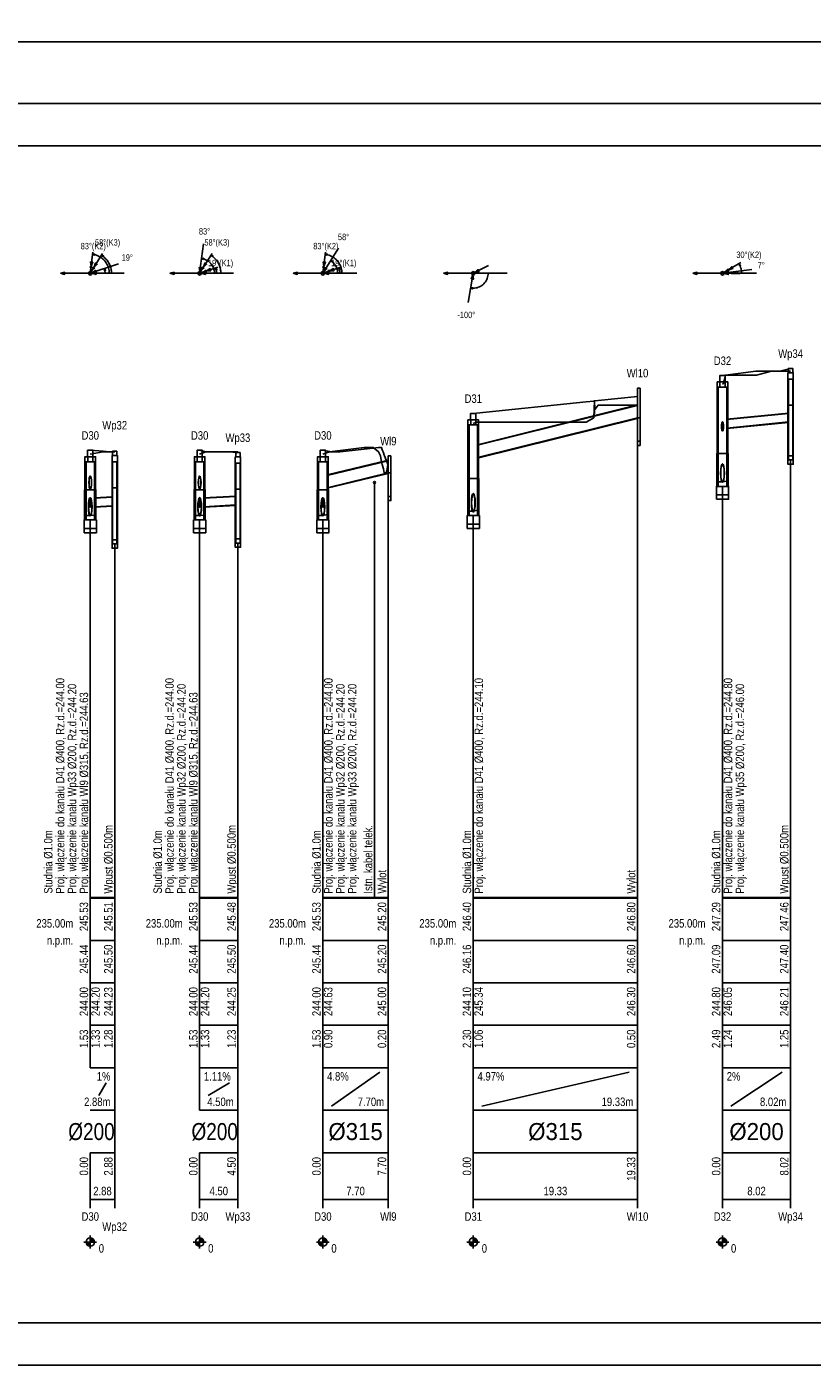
# Model space of a CAD drawing. Header units: metres. Extents: x 0 to 2625, y -705 to 306.
# Tile 18 of 34: x 1267 to 1452, y -360 to -45. Entities that reach past the tile are written whole.
import ezdxf
from ezdxf.enums import TextEntityAlignment as Align

# ---------------------------------------------------------------- set-up
doc = ezdxf.new("R2010")
doc.units = ezdxf.units.M
doc.header["$LTSCALE"] = 0.2
doc.layers.get('0').update_dxf_attribs({"color": 250, "linetype": 'CONTINUOUS'})
doc.layers.get('Defpoints').update_dxf_attribs({"linetype": 'CONTINUOUS'})
for name, color, linetype in [('Budynki', 7, 'CONTINUOUS'), ('Liczby', 7, 'CONTINUOUS'), ('Linie_opisowe', 7, 'CONTINUOUS'), ('Linie_tabeli', 7, 'CONTINUOUS'), ('Odcinki', 7, 'CONTINUOUS'), ('Opis_PZ', 7, 'CONTINUOUS'), ('Opis_uzbr_n', 7, 'CONTINUOUS'), ('Opis_wl', 7, 'CONTINUOUS'), ('Osie', 7, 'CONTINUOUS'), ('Teren_istn', 3, 'CONTINUOUS'), ('Teren_proj', 2, 'CONTINUOUS'), ('Uzbr_podz', 7, 'CONTINUOUS'), ('warstwa_nr_0', 8, 'CONTINUOUS'), ('Wezly', 7, 'CONTINUOUS'), ('Wymiary', 7, 'CONTINUOUS')]:
    doc.layers.add(name, color=color, linetype=linetype)
doc.styles.get("Standard").update_dxf_attribs({"font": 'arial.ttf'})
doc.dimstyles.new('ISO-25', dxfattribs={"dimtxt": 2.5, "dimasz": 2.5, "dimexe": 1.25, "dimexo": 0.625, "dimtad": 1, "dimdec": 4, "dimdsep": 46, "dimtxsty": 'Standard', "dimcen": 2.5, "dimadec": 0, "dimazin": 0, "dimtfac": 1, "dimtdec": 4, "dimtmove": 0, "dimatfit": 3, "dimfxl": 1, "dimtolj": 1, "dimtzin": 0, "dimarcsym": 0})

# ---------------------------------------------------------------- blocks, each defined once
blk = doc.blocks.new('*D4')
at = {"color": 0, "lineweight": -2, "transparency": 16777216}
for p, q in [((0, -61.93), (0, -46.83)), ((2218.36, -61.93), (2218.36, -46.83)), ((2.5, -48.08), (2215.86, -48.08))]:
    blk.add_line(p, q, dxfattribs=at)
at = {"color": 0, "transparency": 16777216}
for points in [[(2.5, -47.66), (2.5, -48.49), (0, -48.08)], [(2215.86, -47.66), (2215.86, -48.49), (2218.36, -48.08)]]:
    blk.add_solid(points, dxfattribs=at)
at = {"layer": 'Defpoints', "color": 0, "transparency": 16777216}
for p in [(2218.36, -48.08), (0, -62.56), (2218.36, -62.56)]:
    blk.add_point(p, dxfattribs=at)
at = {"color": 0, "transparency": 16777216, "insert": (1109.18, -46.17), "char_height": 2.5, "attachment_point": 5}
blk.add_mtext('\\A1;2218.356', dxfattribs=at)

msp = doc.modelspace()

# ---------------------------------------------------------------- linework, layer by layer
at = {"layer": 'Budynki'}
for points in [[(1411.4901, -129.55751), (1411.4901, -136.55751), (1410.8901, -136.55751), (1410.8901, -129.55751)], [(1411.4901, -136.55751), (1411.4901, -142.05751), (1410.8901, -142.05751), (1410.8901, -138.05751), (1410.8901, -138.05751), (1410.8901, -136.55751)], [(1411.4901, -142.05751), (1411.4901, -143.05751), (1410.8901, -143.05751), (1410.8901, -142.05751)], [(1352.8274, -145.55751), (1352.8274, -149.55751), (1352.2274, -149.55751), (1352.2274, -145.55751)], [(1352.8274, -149.55751), (1352.8274, -155.05751), (1352.2274, -155.05751), (1352.2274, -151.05751), (1352.2274, -151.05751), (1352.2274, -149.55751)], [(1352.8274, -155.05751), (1352.8274, -156.05751), (1352.2274, -156.05751), (1352.2274, -155.05751)]]:
    msp.add_lwpolyline(points, close=True, dxfattribs=at)
at = {"layer": 'Liczby'}
for p, q in [((1280.562, -330.55751), (1283.562, -330.55751)), ((1281.0644, -330.62731), (1283.0596, -330.48771)), ((1281.0717, -330.69671), (1283.0523, -330.41831)), ((1281.0839, -330.76541), (1283.0401, -330.34961)), ((1281.1007, -330.83311), (1283.0233, -330.28191)), ((1281.1223, -330.89951), (1283.0017, -330.21551)), ((1281.1485, -330.96421), (1282.9755, -330.15081)), ((1281.1791, -331.02701), (1282.9449, -330.08801)), ((1281.214, -331.08741), (1282.91, -330.02761)), ((1281.253, -331.14531), (1282.871, -329.96971)), ((1281.296, -331.20031), (1282.828, -329.91471)), ((1281.3427, -331.25221), (1282.7813, -329.86281)), ((1281.3929, -331.30061), (1282.7311, -329.81441)), ((1281.4463, -331.34551), (1282.6777, -329.76951)), ((1281.5028, -331.38651), (1282.6212, -329.72851)), ((1281.562, -331.42351), (1282.562, -329.69151)), ((1281.6236, -331.45631), (1282.5004, -329.65871)), ((1281.6874, -331.48471), (1282.4366, -329.63031)), ((1281.753, -331.50861), (1282.371, -329.60641)), ((1281.8201, -331.52781), (1282.3039, -329.58721)), ((1281.8884, -331.54231), (1282.2356, -329.57271)), ((1281.9575, -331.55201), (1282.1665, -329.56301)), ((1282.0271, -331.55691), (1282.0969, -329.55811)), ((1282.062, -329.05751), (1282.062, -332.05751)), ((1306.3164, -330.55751), (1309.3164, -330.55751)), ((1306.8188, -330.62731), (1308.814, -330.48771)), ((1306.8261, -330.69671), (1308.8067, -330.41831)), ((1306.8383, -330.76541), (1308.7945, -330.34961)), ((1306.8551, -330.83311), (1308.7777, -330.28191)), ((1306.8767, -330.89951), (1308.7561, -330.21551)), ((1306.9029, -330.96421), (1308.7299, -330.15081)), ((1306.9335, -331.02701), (1308.6993, -330.08801)), ((1306.9684, -331.08741), (1308.6644, -330.02761)), ((1307.0074, -331.14531), (1308.6254, -329.96971)), ((1307.0504, -331.20031), (1308.5824, -329.91471)), ((1307.0971, -331.25221), (1308.5357, -329.86281)), ((1307.1473, -331.30061), (1308.4855, -329.81441)), ((1307.2007, -331.34551), (1308.4321, -329.76951)), ((1307.2572, -331.38651), (1308.3756, -329.72851)), ((1307.3164, -331.42351), (1308.3164, -329.69151)), ((1307.378, -331.45631), (1308.2548, -329.65871)), ((1307.4418, -331.48471), (1308.191, -329.63031)), ((1307.5074, -331.50861), (1308.1254, -329.60641)), ((1307.5745, -331.52781), (1308.0583, -329.58721)), ((1307.6428, -331.54231), (1307.99, -329.57271)), ((1307.7119, -331.55201), (1307.9209, -329.56301)), ((1307.7815, -331.55691), (1307.8513, -329.55811)), ((1307.8164, -329.05751), (1307.8164, -332.05751)), ((1335.3179, -330.55751), (1338.3179, -330.55751)), ((1335.8203, -330.62731), (1337.8155, -330.48771)), ((1335.8276, -330.69671), (1337.8082, -330.41831)), ((1335.8398, -330.76541), (1337.796, -330.34961)), ((1335.8566, -330.83311), (1337.7792, -330.28191)), ((1335.8782, -330.89951), (1337.7576, -330.21551)), ((1335.9044, -330.96421), (1337.7314, -330.15081)), ((1335.935, -331.02701), (1337.7008, -330.08801)), ((1335.9699, -331.08741), (1337.6659, -330.02761)), ((1336.0089, -331.14531), (1337.6269, -329.96971)), ((1336.0519, -331.20031), (1337.5839, -329.91471)), ((1336.0986, -331.25221), (1337.5372, -329.86281)), ((1336.1488, -331.30061), (1337.487, -329.81441)), ((1336.2022, -331.34551), (1337.4336, -329.76951)), ((1336.2587, -331.38651), (1337.3771, -329.72851)), ((1336.3179, -331.42351), (1337.3179, -329.69151)), ((1336.3795, -331.45631), (1337.2563, -329.65871)), ((1336.4433, -331.48471), (1337.1925, -329.63031)), ((1336.5089, -331.50861), (1337.1269, -329.60641)), ((1336.576, -331.52781), (1337.0598, -329.58721)), ((1336.6443, -331.54231), (1336.9915, -329.57271)), ((1336.7134, -331.55201), (1336.9224, -329.56301)), ((1336.783, -331.55691), (1336.8528, -329.55811)), ((1336.8179, -329.05751), (1336.8179, -332.05751)), ((1370.7274, -330.55751), (1373.7274, -330.55751)), ((1371.2298, -330.62731), (1373.225, -330.48771)), ((1371.2371, -330.69671), (1373.2177, -330.41831)), ((1371.2493, -330.76541), (1373.2055, -330.34961)), ((1371.2661, -330.83311), (1373.1887, -330.28191)), ((1371.2877, -330.89951), (1373.1671, -330.21551)), ((1371.3139, -330.96421), (1373.1409, -330.15081)), ((1371.3445, -331.02701), (1373.1103, -330.08801)), ((1371.3794, -331.08741), (1373.0754, -330.02761)), ((1371.4184, -331.14531), (1373.0364, -329.96971)), ((1371.4614, -331.20031), (1372.9934, -329.91471)), ((1371.5081, -331.25221), (1372.9467, -329.86281)), ((1371.5583, -331.30061), (1372.8965, -329.81441)), ((1371.6117, -331.34551), (1372.8431, -329.76951)), ((1371.6682, -331.38651), (1372.7866, -329.72851)), ((1371.7274, -331.42351), (1372.7274, -329.69151)), ((1371.789, -331.45631), (1372.6658, -329.65871)), ((1371.8528, -331.48471), (1372.602, -329.63031)), ((1371.9184, -331.50861), (1372.5364, -329.60641)), ((1371.9855, -331.52781), (1372.4693, -329.58721)), ((1372.0538, -331.54231), (1372.401, -329.57271)), ((1372.1229, -331.55201), (1372.3319, -329.56301)), ((1372.1925, -331.55691), (1372.2623, -329.55811)), ((1372.2274, -329.05751), (1372.2274, -332.05751)), ((1429.3901, -330.55751), (1432.3901, -330.55751)), ((1429.8925, -330.62731), (1431.8877, -330.48771)), ((1429.8998, -330.69671), (1431.8804, -330.41831)), ((1429.912, -330.76541), (1431.8682, -330.34961)), ((1429.9288, -330.83311), (1431.8514, -330.28191)), ((1429.9504, -330.89951), (1431.8298, -330.21551)), ((1429.9766, -330.96421), (1431.8036, -330.15081)), ((1430.0072, -331.02701), (1431.773, -330.08801)), ((1430.0421, -331.08741), (1431.7381, -330.02761)), ((1430.0811, -331.14531), (1431.6991, -329.96971)), ((1430.1241, -331.20031), (1431.6561, -329.91471)), ((1430.1708, -331.25221), (1431.6094, -329.86281)), ((1430.221, -331.30061), (1431.5592, -329.81441)), ((1430.2744, -331.34551), (1431.5058, -329.76951)), ((1430.3309, -331.38651), (1431.4493, -329.72851)), ((1430.3901, -331.42351), (1431.3901, -329.69151)), ((1430.4517, -331.45631), (1431.3285, -329.65871)), ((1430.5155, -331.48471), (1431.2647, -329.63031)), ((1430.5811, -331.50861), (1431.1991, -329.60641)), ((1430.6482, -331.52781), (1431.132, -329.58721)), ((1430.7165, -331.54231), (1431.0637, -329.57271)), ((1430.7856, -331.55201), (1430.9946, -329.56301)), ((1430.8552, -331.55691), (1430.925, -329.55811)), ((1430.8901, -329.05751), (1430.8901, -332.05751))]:
    msp.add_line(p, q, dxfattribs=at)
for centre in [(1282.062, -330.55751), (1307.8164, -330.55751), (1336.8179, -330.55751), (1372.2274, -330.55751), (1430.8901, -330.55751)]:
    msp.add_circle(centre, 1, dxfattribs=at)
at = {"layer": 'Linie_opisowe'}
msp.add_line((1348.9579, -151.79451), (1348.9579, -249.55751), dxfattribs=at)
at = {"layer": 'Linie_tabeli'}
for p, q in [((1282.062, -249.55751), (1282.062, -259.55751)), ((1282.062, -249.55751), (1282.062, -289.55751)), ((1287.8164, -249.55751), (1287.8164, -259.55751)), ((1287.8164, -249.55751), (1287.8164, -320.55751)), ((1307.8164, -249.55751), (1307.8164, -259.55751)), ((1307.8164, -249.55751), (1307.8164, -299.55751)), ((1316.8179, -249.55751), (1316.8179, -259.55751)), ((1316.8179, -249.55751), (1316.8179, -320.55751)), ((1336.8179, -249.55751), (1336.8179, -259.55751)), ((1336.8179, -249.55751), (1336.8179, -320.55751)), ((1352.2274, -249.55751), (1352.2274, -259.55751)), ((1352.2274, -249.55751), (1352.2274, -320.55751)), ((1372.2274, -249.55751), (1372.2274, -259.55751)), ((1372.2274, -249.55751), (1372.2274, -320.55751)), ((1410.8901, -249.55751), (1410.8901, -259.55751)), ((1410.8901, -249.55751), (1410.8901, -320.55751)), ((1430.8901, -249.55751), (1430.8901, -259.55751)), ((1430.8901, -249.55751), (1430.8901, -320.55751)), ((1446.9281, -249.55751), (1446.9281, -259.55751)), ((1446.9281, -249.55751), (1446.9281, -320.55751)), ((1282.062, -259.55751), (1287.8164, -259.55751)), ((1282.062, -259.55751), (1282.062, -289.55751)), ((1287.8164, -259.55751), (1287.8164, -289.55751)), ((1307.8164, -259.55751), (1316.8179, -259.55751)), ((1307.8164, -259.55751), (1307.8164, -289.55751)), ((1316.8179, -259.55751), (1316.8179, -289.55751)), ((1336.8179, -259.55751), (1352.2274, -259.55751)), ((1336.8179, -259.55751), (1336.8179, -289.55751)), ((1352.2274, -259.55751), (1352.2274, -289.55751)), ((1372.2274, -259.55751), (1410.8901, -259.55751)), ((1372.2274, -259.55751), (1372.2274, -289.55751)), ((1410.8901, -259.55751), (1410.8901, -289.55751)), ((1430.8901, -259.55751), (1446.9281, -259.55751)), ((1430.8901, -259.55751), (1430.8901, -289.55751)), ((1446.9281, -259.55751), (1446.9281, -289.55751)), ((1282.062, -269.55751), (1287.8164, -269.55751)), ((1307.8164, -269.55751), (1316.8179, -269.55751)), ((1336.8179, -269.55751), (1352.2274, -269.55751)), ((1372.2274, -269.55751), (1410.8901, -269.55751)), ((1430.8901, -269.55751), (1446.9281, -269.55751)), ((1282.062, -279.55751), (1287.8164, -279.55751)), ((1307.8164, -279.55751), (1316.8179, -279.55751)), ((1336.8179, -279.55751), (1352.2274, -279.55751)), ((1372.2274, -279.55751), (1410.8901, -279.55751)), ((1430.8901, -279.55751), (1446.9281, -279.55751)), ((1282.062, -289.55751), (1287.8164, -289.55751)), ((1307.8164, -289.55751), (1316.8179, -289.55751)), ((1307.8164, -289.55751), (1307.8164, -299.55751)), ((1316.8179, -289.55751), (1316.8179, -299.55751)), ((1336.8179, -289.55751), (1352.2274, -289.55751)), ((1336.8179, -289.55751), (1336.8179, -299.55751)), ((1352.2274, -289.55751), (1352.2274, -299.55751)), ((1372.2274, -289.55751), (1410.8901, -289.55751)), ((1372.2274, -289.55751), (1372.2274, -299.55751)), ((1410.8901, -289.55751), (1410.8901, -299.55751)), ((1430.8901, -289.55751), (1446.9281, -289.55751)), ((1430.8901, -289.55751), (1430.8901, -299.55751)), ((1446.9281, -289.55751), (1446.9281, -299.55751)), ((1338.8179, -298.55751), (1350.2274, -290.55751)), ((1374.2274, -298.55751), (1408.8901, -290.55751)), ((1432.8901, -298.55751), (1444.9281, -290.55751)), ((1284.062, -296.05751), (1285.8164, -293.05751)), ((1309.8164, -296.05751), (1314.8179, -293.05751)), ((1282.062, -299.55751), (1287.8164, -299.55751)), ((1287.8164, -299.55751), (1287.8164, -309.55751)), ((1307.8164, -299.55751), (1316.8179, -299.55751)), ((1316.8179, -299.55751), (1316.8179, -309.55751)), ((1336.8179, -299.55751), (1352.2274, -299.55751)), ((1352.2274, -299.55751), (1352.2274, -309.55751)), ((1372.2274, -299.55751), (1410.8901, -299.55751)), ((1410.8901, -299.55751), (1410.8901, -309.55751)), ((1430.8901, -299.55751), (1446.9281, -299.55751)), ((1446.9281, -299.55751), (1446.9281, -309.55751)), ((1282.062, -309.55751), (1287.8164, -309.55751)), ((1282.062, -309.55751), (1282.062, -322.55751)), ((1282.062, -309.55751), (1282.062, -320.55751)), ((1287.8164, -309.55751), (1287.8164, -322.55751)), ((1307.8164, -309.55751), (1316.8179, -309.55751)), ((1307.8164, -309.55751), (1307.8164, -322.55751)), ((1307.8164, -309.55751), (1307.8164, -320.55751)), ((1316.8179, -309.55751), (1316.8179, -322.55751)), ((1336.8179, -309.55751), (1352.2274, -309.55751)), ((1336.8179, -309.55751), (1336.8179, -322.55751)), ((1352.2274, -309.55751), (1352.2274, -322.55751)), ((1372.2274, -309.55751), (1410.8901, -309.55751)), ((1372.2274, -309.55751), (1372.2274, -322.55751)), ((1410.8901, -309.55751), (1410.8901, -322.55751)), ((1430.8901, -309.55751), (1446.9281, -309.55751)), ((1430.8901, -309.55751), (1430.8901, -322.55751)), ((1446.9281, -309.55751), (1446.9281, -322.55751)), ((1282.062, -320.55751), (1287.8164, -320.55751)), ((1307.8164, -320.55751), (1316.8179, -320.55751)), ((1336.8179, -320.55751), (1352.2274, -320.55751)), ((1372.2274, -320.55751), (1410.8901, -320.55751)), ((1430.8901, -320.55751), (1446.9281, -320.55751))]:
    msp.add_line(p, q, dxfattribs=at)
msp.add_lwpolyline([(30, -349.55751), (2208.356, -349.55751), (2208.356, -72.55751), (30, -72.55751)], close=True, dxfattribs=at)
for points in [[(1410.8901, -249.55751), (1410.8901, -142.05751)], [(1446.9281, -249.55751), (1446.9281, -146.49571)], [(1430.8901, -249.55751), (1430.8901, -152.72451)], [(1352.2274, -249.55751), (1352.2274, -155.05751)], [(1282.062, -249.55751), (1282.062, -160.61341)], [(1307.8164, -249.55751), (1307.8164, -160.61341)], [(1336.8179, -249.55751), (1336.8179, -160.61341)], [(1372.2274, -249.55751), (1372.2274, -159.58691)], [(1287.8164, -249.55751), (1287.8164, -166.26071)], [(1316.8179, -249.55751), (1316.8179, -166.04881)]]:
    msp.add_lwpolyline(points, dxfattribs=at)
for points in [[(1282.062, -249.55751, 0.5, 0.5, 0), (1287.8164, -249.55751, 0.5, 0.5, 0)], [(1307.8164, -249.55751, 0.5, 0.5, 0), (1316.8179, -249.55751, 0.5, 0.5, 0)], [(1336.8179, -249.55751, 0.5, 0.5, 0), (1352.2274, -249.55751, 0.5, 0.5, 0)], [(1372.2274, -249.55751, 0.5, 0.5, 0), (1410.8901, -249.55751, 0.5, 0.5, 0)], [(1430.8901, -249.55751, 0.5, 0.5, 0), (1446.9281, -249.55751, 0.5, 0.5, 0)]]:
    msp.add_lwpolyline(points, format="xyseb", dxfattribs=at)
at = {"layer": 'Odcinki'}
for points in [[(1373.2274, -143.04561), (1410.8901, -133.69391), (1410.8901, -133.55071), (1373.2274, -142.90241)], [(1431.8901, -136.99951), (1446.4281, -135.54571), (1446.4281, -135.44571), (1431.8901, -136.89951)], [(1373.2274, -145.90921), (1410.8901, -136.55751), (1410.8901, -136.70071), (1373.2274, -146.05241)], [(1431.8901, -138.99951), (1446.4281, -137.54571), (1446.4281, -137.64571), (1431.8901, -139.09951)], [(1337.8179, -150.15381), (1352.2274, -146.69391), (1352.2274, -146.55071), (1337.8179, -150.01061)], [(1337.8179, -153.01741), (1352.2274, -149.55751), (1352.2274, -149.70071), (1337.8179, -153.16061)], [(1283.062, -155.49841), (1287.3164, -155.28571), (1287.3164, -155.18571), (1283.062, -155.39841)], [(1283.062, -157.49841), (1287.3164, -157.28571), (1287.3164, -157.38571), (1283.062, -157.59841)], [(1308.8164, -155.49291), (1316.3179, -155.07661), (1316.3179, -154.97661), (1308.8164, -155.39291)], [(1308.8164, -157.49291), (1316.3179, -157.07661), (1316.3179, -157.17661), (1308.8164, -157.59291)]]:
    msp.add_lwpolyline(points, close=True, dxfattribs=at)
at = {"layer": 'Opis_wl'}
for centre, major_axis in [((1430.8901, -138.59951), (0, -1.1)), ((1430.8901, -138.59951), (0, -1)), ((1430.8901, -149.59951), (0, -2.2)), ((1430.8901, -149.59951), (0, -2)), ((1282.062, -151.82571), (0, -1.575)), ((1282.062, -151.82571), (0, -1.432)), ((1307.8164, -151.82571), (0, -1.575)), ((1307.8164, -151.82571), (0, -1.432)), ((1282.062, -157.54841), (0, -2.2)), ((1282.062, -157.54841), (0, -2)), ((1282.062, -156.54841), (0, -1.1)), ((1282.062, -156.54841), (0, -1)), ((1307.8164, -157.54841), (0, -2.2)), ((1307.8164, -157.54841), (0, -2)), ((1307.8164, -156.54841), (0, -1.1)), ((1307.8164, -156.54841), (0, -1)), ((1336.8179, -157.54841), (0, -2.2)), ((1336.8179, -157.54841), (0, -2)), ((1336.8179, -156.54841), (0, -1.1)), ((1336.8179, -156.54841), (0, -1.1)), ((1336.8179, -156.54841), (0, -1)), ((1336.8179, -156.54841), (0, -1)), ((1372.2274, -156.57441), (0, -2.2)), ((1372.2274, -156.57441), (0, -2))]:
    msp.add_ellipse(centre, major_axis=major_axis, ratio=0.2, dxfattribs=at)
at = {"layer": 'Osie'}
for p, q in [((1282.062, -102.55751), (1290.062, -102.55751)), ((1307.8164, -102.55751), (1315.8164, -102.55751)), ((1336.8179, -102.55751), (1344.8179, -102.55751)), ((1372.2274, -102.55751), (1380.2274, -102.55751)), ((1430.8901, -102.55751), (1438.8901, -102.55751))]:
    msp.add_line(p, q, dxfattribs=at)
at = {"layer": 'Teren_istn'}
for points in [[(1430.8901, -128.67731), (1431.0751, -128.55751), (1431.3453, -127.55751), (1431.6107, -126.55751), (1438.9244, -126.55751), (1442.4139, -125.55751), (1446.9281, -125.55751)], [(1372.2274, -137.94171), (1372.9779, -137.55751), (1398.8358, -137.55751), (1400.6061, -136.55751), (1400.7689, -132.55751), (1400.7868, -135.55751), (1400.813, -133.55751), (1400.9341, -134.55751), (1401.603, -133.55751), (1410.8901, -133.55751)], [(1282.062, -145.15831), (1285.0615, -144.55751), (1287.8164, -144.55751)], [(1307.8164, -145.15831), (1309.2316, -144.55751), (1316.8179, -144.55751)], [(1336.8179, -145.15831), (1338.3498, -144.55751), (1346.5284, -143.55751), (1348.6522, -143.55751), (1349.9416, -144.55751), (1350.4046, -145.55751), (1350.5208, -146.55751), (1350.8142, -147.55751), (1351.0751, -148.55751), (1351.2838, -149.55751), (1351.7431, -149.55751), (1351.9469, -148.55751), (1352.1266, -147.55751), (1352.2274, -147.55751)]]:
    msp.add_lwpolyline(points, dxfattribs=at)
at = {"layer": 'Teren_proj'}
for points in [[(1430.8901, -126.63871), (1431.0751, -126.61241), (1431.3453, -126.57401), (1431.4614, -126.55751), (1431.6107, -126.53691), (1438.7028, -125.55751), (1438.9244, -125.55751), (1442.4139, -125.55751)], [(1444.3597, -125.55751), (1446.9281, -124.95751)], [(1372.2274, -135.55751), (1372.9779, -135.47991), (1398.8358, -132.80461), (1400.6061, -132.62151), (1400.7689, -132.60461), (1400.7868, -132.60281), (1400.813, -132.60011), (1400.9341, -132.58751), (1401.603, -132.51831), (1410.8901, -131.55751)], [(1282.062, -144.22091), (1285.0615, -144.44281), (1286.6118, -144.55751), (1286.7836, -144.55751), (1287.8164, -144.45751)], [(1307.8164, -144.22091), (1309.2316, -144.54711), (1309.2768, -144.55751), (1314.4025, -144.55751), (1316.8179, -144.75751)], [(1336.8179, -144.22091), (1338.3498, -144.52221), (1338.5294, -144.55751), (1340.8772, -144.55751), (1346.5284, -143.93251), (1348.6522, -143.69761), (1349.919, -143.55751), (1349.9416, -143.55751), (1350.4046, -143.55751), (1350.5208, -143.55751), (1350.607, -143.55751), (1350.8142, -144.10811), (1350.9833, -144.55751), (1351.0751, -144.80191), (1351.2838, -145.35731), (1351.359, -145.55751), (1351.7431, -146.55751), (1351.9469, -147.08901), (1352.1266, -147.55751)]]:
    msp.add_lwpolyline(points, dxfattribs=at)
at = {"layer": 'Uzbr_podz'}
msp.add_circle((1348.9579, -151.79451), 0.25, dxfattribs=at)
at = {"layer": 'warstwa_nr_0'}
msp.add_lwpolyline([(0, -359.55751), (2218.356, -359.55751), (2218.356, -62.55751), (0, -62.55751)], close=True, dxfattribs=at)
at = {"layer": 'Wezly'}
for p, q in [((1431.4901, -128.13871), (1430.2901, -128.13871)), ((1431.4901, -129.33871), (1430.2901, -129.33871)), ((1447.4281, -133.55751), (1446.4281, -133.55751)), ((1372.8274, -137.05751), (1371.6274, -137.05751)), ((1372.8274, -138.25751), (1371.6274, -138.25751)), ((1282.662, -145.72091), (1281.462, -145.72091)), ((1282.662, -146.92091), (1281.462, -146.92091)), ((1308.4164, -145.72091), (1307.2164, -145.72091)), ((1308.4164, -146.92091), (1307.2164, -146.92091)), ((1337.4179, -145.72091), (1336.2179, -145.72091)), ((1337.4179, -146.92091), (1336.2179, -146.92091)), ((1432.0101, -144.93871), (1429.7701, -144.93871)), ((1373.3474, -150.85751), (1371.1074, -150.85751)), ((1283.182, -153.52091), (1280.942, -153.52091)), ((1288.3164, -153.05751), (1287.3164, -153.05751)), ((1308.9364, -153.52091), (1306.6964, -153.52091)), ((1317.3179, -153.35751), (1316.3179, -153.35751)), ((1337.9379, -153.52091), (1335.6979, -153.52091))]:
    msp.add_line(p, q, dxfattribs=at)
for points in [[(1446.3031, -127.45751), (1447.5531, -127.45751), (1447.5531, -125.95751), (1446.3031, -125.95751)], [(1446.4281, -125.95751), (1447.4281, -125.95751), (1447.4281, -124.95751), (1446.4281, -124.95751)], [(1430.2901, -128.13871), (1429.6401, -128.13871), (1429.6401, -129.33871), (1430.2901, -129.33871)], [(1430.2661, -128.13871), (1431.5141, -128.13871), (1431.5141, -126.63871), (1430.2661, -126.63871)], [(1431.4901, -128.13871), (1432.1401, -128.13871), (1432.1401, -129.33871), (1431.4901, -129.33871)], [(1446.4281, -133.55751), (1446.3031, -133.55751), (1446.3031, -127.45751), (1446.4281, -127.45751)], [(1447.4281, -133.55751), (1447.5531, -133.55751), (1447.5531, -127.45751), (1447.4281, -127.45751)], [(1429.8901, -144.93871), (1429.6401, -144.93871), (1429.6401, -129.33871), (1429.8901, -129.33871)], [(1431.8901, -144.93871), (1432.1401, -144.93871), (1432.1401, -129.33871), (1431.8901, -129.33871)], [(1446.9281, -146.49571), (1447.4281, -146.49571), (1447.4281, -133.55751), (1447.4698, -133.55751), (1447.5531, -133.55751), (1447.5531, -147.49571), (1446.9281, -147.49571), (1446.9281, -147.49571), (1446.3031, -147.49571), (1446.3031, -133.55751), (1446.3865, -133.55751), (1446.4281, -133.55751), (1446.4281, -146.49571)], [(1371.6274, -137.05751), (1370.9774, -137.05751), (1370.9774, -138.25751), (1371.6274, -138.25751)], [(1371.2274, -150.85751), (1370.9774, -150.85751), (1370.9774, -138.25751), (1371.2274, -138.25751)], [(1371.6034, -137.05751), (1372.8514, -137.05751), (1372.8514, -135.55751), (1371.6034, -135.55751)], [(1372.8274, -137.05751), (1373.4774, -137.05751), (1373.4774, -138.25751), (1372.8274, -138.25751)], [(1373.2274, -150.85751), (1373.4774, -150.85751), (1373.4774, -138.25751), (1373.2274, -138.25751)], [(1281.438, -145.72091), (1282.686, -145.72091), (1282.686, -144.22091), (1281.438, -144.22091)], [(1287.3164, -145.45751), (1288.3164, -145.45751), (1288.3164, -144.45751), (1287.3164, -144.45751)], [(1307.1924, -145.72091), (1308.4404, -145.72091), (1308.4404, -144.22091), (1307.1924, -144.22091)], [(1316.3179, -145.75751), (1317.3179, -145.75751), (1317.3179, -144.75751), (1316.3179, -144.75751)], [(1336.1939, -145.72091), (1337.4419, -145.72091), (1337.4419, -144.22091), (1336.1939, -144.22091)], [(1281.462, -145.72091), (1280.812, -145.72091), (1280.812, -146.92091), (1281.462, -146.92091)], [(1281.062, -153.52091), (1280.812, -153.52091), (1280.812, -146.92091), (1281.062, -146.92091)], [(1282.662, -145.72091), (1283.312, -145.72091), (1283.312, -146.92091), (1282.662, -146.92091)], [(1283.062, -153.52091), (1283.312, -153.52091), (1283.312, -146.92091), (1283.062, -146.92091)], [(1287.1914, -146.95751), (1288.4414, -146.95751), (1288.4414, -145.45751), (1287.1914, -145.45751)], [(1287.3164, -153.05751), (1287.1914, -153.05751), (1287.1914, -146.95751), (1287.3164, -146.95751)], [(1288.3164, -153.05751), (1288.4414, -153.05751), (1288.4414, -146.95751), (1288.3164, -146.95751)], [(1307.2164, -145.72091), (1306.5664, -145.72091), (1306.5664, -146.92091), (1307.2164, -146.92091)], [(1306.8164, -153.52091), (1306.5664, -153.52091), (1306.5664, -146.92091), (1306.8164, -146.92091)], [(1308.4164, -145.72091), (1309.0664, -145.72091), (1309.0664, -146.92091), (1308.4164, -146.92091)], [(1308.8164, -153.52091), (1309.0664, -153.52091), (1309.0664, -146.92091), (1308.8164, -146.92091)], [(1316.1929, -147.25751), (1317.4429, -147.25751), (1317.4429, -145.75751), (1316.1929, -145.75751)], [(1316.3179, -153.35751), (1316.1929, -153.35751), (1316.1929, -147.25751), (1316.3179, -147.25751)], [(1317.3179, -153.35751), (1317.4429, -153.35751), (1317.4429, -147.25751), (1317.3179, -147.25751)], [(1336.2179, -145.72091), (1335.5679, -145.72091), (1335.5679, -146.92091), (1336.2179, -146.92091)], [(1335.8179, -153.52091), (1335.5679, -153.52091), (1335.5679, -146.92091), (1335.8179, -146.92091)], [(1337.4179, -145.72091), (1338.0679, -145.72091), (1338.0679, -146.92091), (1337.4179, -146.92091)], [(1337.8179, -153.52091), (1338.0679, -153.52091), (1338.0679, -146.92091), (1337.8179, -146.92091)], [(1429.8901, -152.72451), (1429.5701, -152.72451), (1429.5701, -144.93871), (1429.8901, -144.93871)], [(1431.8901, -152.72451), (1432.2101, -152.72451), (1432.2101, -144.93871), (1431.8901, -144.93871)], [(1446.4281, -146.49571), (1447.4281, -146.49571), (1447.4281, -145.49571), (1446.4281, -145.49571)], [(1371.2274, -159.58691), (1370.9074, -159.58691), (1370.9074, -150.85751), (1371.2274, -150.85751)], [(1373.2274, -159.58691), (1373.5474, -159.58691), (1373.5474, -150.85751), (1373.2274, -150.85751)], [(1281.062, -160.61341), (1280.742, -160.61341), (1280.742, -153.52091), (1281.062, -153.52091)], [(1283.062, -160.61341), (1283.382, -160.61341), (1283.382, -153.52091), (1283.062, -153.52091)], [(1287.8164, -166.26071), (1288.3164, -166.26071), (1288.3164, -153.05751), (1288.3581, -153.05751), (1288.4414, -153.05751), (1288.4414, -167.26071), (1287.8164, -167.26071), (1287.8164, -167.26071), (1287.1914, -167.26071), (1287.1914, -153.05751), (1287.2747, -153.05751), (1287.3164, -153.05751), (1287.3164, -166.26071)], [(1306.8164, -160.61341), (1306.4964, -160.61341), (1306.4964, -153.52091), (1306.8164, -153.52091)], [(1308.8164, -160.61341), (1309.1364, -160.61341), (1309.1364, -153.52091), (1308.8164, -153.52091)], [(1316.8179, -166.04881), (1317.3179, -166.04881), (1317.3179, -153.35751), (1317.3595, -153.35751), (1317.4429, -153.35751), (1317.4429, -167.04881), (1316.8179, -167.04881), (1316.8179, -167.04881), (1316.1929, -167.04881), (1316.1929, -153.35751), (1316.2762, -153.35751), (1316.3179, -153.35751), (1316.3179, -166.04881)], [(1335.8179, -160.61341), (1335.4979, -160.61341), (1335.4979, -153.52091), (1335.8179, -153.52091)], [(1337.8179, -160.61341), (1338.1379, -160.61341), (1338.1379, -153.52091), (1337.8179, -153.52091)], [(1429.4501, -154.72451), (1432.3301, -154.72451), (1432.3301, -152.72451), (1429.4501, -152.72451)], [(1430.8901, -152.72451), (1429.8901, -152.72451), (1429.8901, -151.59951), (1430.8901, -151.59951), (1431.8901, -151.49951), (1431.8901, -152.72451)], [(1429.4501, -155.72451), (1432.3301, -155.72451), (1432.3301, -154.72451), (1429.4501, -154.72451)], [(1280.622, -162.61341), (1283.502, -162.61341), (1283.502, -160.61341), (1280.622, -160.61341)], [(1282.062, -160.61341), (1281.062, -160.61341), (1281.062, -159.54841), (1282.062, -159.54841), (1283.062, -159.49841), (1283.062, -160.61341)], [(1306.3764, -162.61341), (1309.2564, -162.61341), (1309.2564, -160.61341), (1306.3764, -160.61341)], [(1307.8164, -160.61341), (1306.8164, -160.61341), (1306.8164, -159.54841), (1307.8164, -159.54841), (1308.8164, -159.49291), (1308.8164, -160.61341)], [(1335.3779, -162.61341), (1338.2579, -162.61341), (1338.2579, -160.61341), (1335.3779, -160.61341)], [(1336.8179, -160.61341), (1335.8179, -160.61341), (1335.8179, -159.54841), (1336.8179, -159.54841), (1337.8179, -159.30741), (1337.8179, -160.61341)], [(1370.7874, -161.58691), (1373.6674, -161.58691), (1373.6674, -159.58691), (1370.7874, -159.58691)], [(1372.2274, -159.58691), (1371.2274, -159.58691), (1371.2274, -158.57441), (1372.2274, -158.57441), (1373.2274, -158.32921), (1373.2274, -159.58691)], [(1280.622, -163.61341), (1283.502, -163.61341), (1283.502, -162.61341), (1280.622, -162.61341)], [(1306.3764, -163.61341), (1309.2564, -163.61341), (1309.2564, -162.61341), (1306.3764, -162.61341)], [(1335.3779, -163.61341), (1338.2579, -163.61341), (1338.2579, -162.61341), (1335.3779, -162.61341)], [(1370.7874, -162.58691), (1373.6674, -162.58691), (1373.6674, -161.58691), (1370.7874, -161.58691)], [(1287.3164, -166.26071), (1288.3164, -166.26071), (1288.3164, -165.26071), (1287.3164, -165.26071)], [(1316.3179, -166.04881), (1317.3179, -166.04881), (1317.3179, -165.04881), (1316.3179, -165.04881)]]:
    msp.add_lwpolyline(points, close=True, dxfattribs=at)
at = {"layer": 'Wymiary'}
for p, q in [((1282.062, -102.55751), (1282.6834, -97.59631)), ((1307.8164, -102.55751), (1308.6864, -95.61181)), ((1336.8179, -102.55751), (1340.524, -96.61911)), ((1336.8179, -102.55751), (1337.4393, -97.59631)), ((1282.062, -102.55751), (1284.974, -97.89161)), ((1282.062, -102.55751), (1288.689, -100.30311)), ((1307.8164, -102.55751), (1310.7284, -97.89161)), ((1372.2274, -102.55751), (1375.7728, -100.70541)), ((1430.8901, -102.55751), (1435.2128, -100.04471)), ((1282.062, -102.55751), (1275.062, -102.55751)), ((1282.062, -102.55751), (1286.062, -102.55591)), ((1307.8164, -102.55751), (1300.8164, -102.55751)), ((1307.8164, -102.55751), (1312.0766, -101.10821)), ((1307.8164, -102.55751), (1311.8164, -102.55591)), ((1336.8179, -102.55751), (1329.8179, -102.55751)), ((1336.8179, -102.55751), (1341.0781, -101.10821)), ((1336.8179, -102.55751), (1340.8179, -102.55591)), ((1372.2274, -102.55751), (1365.2274, -102.55751)), ((1372.2274, -102.55751), (1370.9847, -109.44631)), ((1430.8901, -102.55751), (1423.8901, -102.55751)), ((1430.8901, -102.55751), (1437.8348, -101.67921)), ((1430.8901, -102.55751), (1434.8883, -102.67701))]:
    msp.add_line(p, q, dxfattribs=at)
for points in [[(1282.2733, -100.87071), (1282.6502, -99.94441), (1282.1365, -99.88011)], [(1282.6213, -98.09241), (1283.0844, -98.28081), (1283.1166, -98.02401)], [(1282.9621, -101.11531), (1283.693, -100.43291), (1283.2539, -100.15881)], [(1284.7092, -98.31581), (1285.0504, -98.68131), (1285.1875, -98.46171)], [(1308.2514, -99.08461), (1308.7145, -99.27311), (1308.7467, -99.01631)], [(1308.7165, -101.11531), (1309.4474, -100.43291), (1309.0083, -100.15881)], [(1310.4636, -98.31581), (1310.8048, -98.68131), (1310.9419, -98.46171)], [(1337.0292, -100.87071), (1337.4061, -99.94441), (1336.8924, -99.88011)], [(1337.3772, -98.09241), (1337.8403, -98.28081), (1337.8725, -98.02401)], [(1338.671, -99.58831), (1339.0122, -99.95381), (1339.1492, -99.73421)], [(1434.7806, -100.29601), (1434.9114, -100.77861), (1435.1352, -100.64851)], [(1275.062, -102.55751), (1276.0279, -102.81631), (1276.0279, -102.29871)], [(1282.4407, -102.42871), (1283.4385, -102.36261), (1283.2718, -101.87261)], [(1282.462, -102.55731), (1283.428, -102.81581), (1283.4278, -102.29811)], [(1285.3755, -101.43031), (1285.4085, -101.92921), (1285.6536, -101.84581)], [(1300.8164, -102.55751), (1301.7823, -102.81631), (1301.7823, -102.29871)], [(1307.8661, -102.16061), (1308.243, -101.23431), (1307.7294, -101.17001)], [(1308.2164, -102.55731), (1309.1824, -102.81581), (1309.1822, -102.29811)], [(1309.4258, -102.01001), (1310.4236, -101.94391), (1310.2569, -101.45391)], [(1311.6033, -101.26921), (1311.6363, -101.76821), (1311.8813, -101.68481)], [(1329.8179, -102.55751), (1330.7838, -102.81631), (1330.7838, -102.29871)], [(1337.0297, -102.21821), (1337.7607, -101.53581), (1337.3215, -101.26171)], [(1337.2179, -102.55731), (1338.1839, -102.81581), (1338.1837, -102.29811)], [(1338.4273, -102.01001), (1339.4251, -101.94391), (1339.2584, -101.45391)], [(1340.6048, -101.26921), (1340.6378, -101.76821), (1340.8828, -101.68481)], [(1365.2274, -102.55751), (1366.1933, -102.81631), (1366.1933, -102.29871)], [(1372.1564, -102.95111), (1371.7302, -103.85581), (1372.2396, -103.94771)], [(1372.5819, -102.37231), (1373.5579, -102.15441), (1373.3182, -101.69561)], [(1423.8901, -102.55751), (1424.856, -102.81631), (1424.856, -102.29871)], [(1431.2869, -102.50731), (1432.2777, -102.64291), (1432.2128, -102.12931)], [(1431.2899, -102.56951), (1432.2477, -102.85701), (1432.2631, -102.33961)], [(1432.3598, -101.70321), (1433.325, -101.44151), (1433.0649, -100.99401)], [(1434.3624, -102.11841), (1434.2947, -102.61371), (1434.5514, -102.58131)], [(1371.606, -106.00191), (1372.0583, -106.21501), (1372.1043, -105.96031)]]:
    msp.add_lwpolyline(points, close=True, dxfattribs=at)
for points in [[(1286.562, -102.55751), (1286.5502, -102.23241), (1286.515, -101.90901), (1286.4565, -101.58901), (1286.3751, -101.27401), (1286.2711, -100.96581), (1286.1451, -100.66581), (1285.9977, -100.37581), (1285.8298, -100.09711), (1285.6422, -99.83141), (1285.4359, -99.57981), (1285.212, -99.34381), (1284.9716, -99.12471), (1284.716, -98.92341), (1284.4465, -98.74121), (1284.1645, -98.57891), (1283.8716, -98.43741), (1283.5692, -98.31741), (1283.2589, -98.21961), (1282.9424, -98.14451), (1282.6213, -98.09241)], [(1287.062, -102.55751), (1287.0556, -102.30441), (1287.0364, -102.05191), (1287.0044, -101.80081), (1286.9598, -101.55161), (1286.9026, -101.30491), (1286.833, -101.06151), (1286.7511, -100.82191), (1286.6572, -100.58681), (1286.5516, -100.35671), (1286.4344, -100.13221), (1286.306, -99.91401), (1286.1668, -99.70261), (1286.017, -99.49841), (1285.8571, -99.30211), (1285.6874, -99.11421), (1285.5085, -98.93511), (1285.3207, -98.76531), (1285.1246, -98.60521), (1284.9206, -98.45521), (1284.7092, -98.31581)], [(1311.3164, -102.55751), (1311.3073, -102.30461), (1311.2799, -102.05311), (1311.2344, -101.80421), (1311.171, -101.55921), (1311.0901, -101.31951), (1310.9921, -101.08621), (1310.8775, -100.86061), (1310.7469, -100.64391), (1310.601, -100.43721), (1310.4406, -100.24151), (1310.2664, -100.05801), (1310.0794, -99.88751), (1309.8806, -99.73101), (1309.671, -99.58931), (1309.4517, -99.46301), (1309.2239, -99.35301), (1308.9887, -99.25971), (1308.7474, -99.18361), (1308.5012, -99.12511), (1308.2514, -99.08461)], [(1312.8164, -102.55751), (1312.81, -102.30441), (1312.7908, -102.05191), (1312.7588, -101.80081), (1312.7142, -101.55161), (1312.657, -101.30491), (1312.5874, -101.06151), (1312.5055, -100.82191), (1312.4116, -100.58681), (1312.306, -100.35671), (1312.1888, -100.13221), (1312.0604, -99.91401), (1311.9212, -99.70261), (1311.7714, -99.49841), (1311.6115, -99.30211), (1311.4418, -99.11421), (1311.2629, -98.93511), (1311.0751, -98.76531), (1310.879, -98.60521), (1310.675, -98.45521), (1310.4636, -98.31581)], [(1341.3179, -102.55751), (1341.3061, -102.23241), (1341.2709, -101.90901), (1341.2124, -101.58901), (1341.131, -101.27401), (1341.027, -100.96581), (1340.901, -100.66581), (1340.7536, -100.37581), (1340.5857, -100.09711), (1340.3981, -99.83141), (1340.1918, -99.57981), (1339.9679, -99.34381), (1339.7275, -99.12471), (1339.4719, -98.92341), (1339.2024, -98.74121), (1338.9204, -98.57891), (1338.6275, -98.43741), (1338.3251, -98.31741), (1338.0148, -98.21961), (1337.6983, -98.14451), (1337.3772, -98.09241)], [(1340.3179, -102.55751), (1340.3134, -102.38031), (1340.3, -102.20361), (1340.2776, -102.02781), (1340.2463, -101.85331), (1340.2063, -101.68071), (1340.1576, -101.51031), (1340.1003, -101.34261), (1340.0346, -101.17801), (1339.9606, -101.01691), (1339.8786, -100.85981), (1339.7887, -100.70711), (1339.6913, -100.55901), (1339.5864, -100.41621), (1339.4745, -100.27881), (1339.3557, -100.14721), (1339.2304, -100.02181), (1339.099, -99.90301), (1338.9617, -99.79091), (1338.8189, -99.68591), (1338.671, -99.58831)], [(1435.3901, -102.55751), (1435.3885, -102.43901), (1435.3839, -102.32071), (1435.3761, -102.20251), (1435.3652, -102.08451), (1435.3512, -101.96681), (1435.3341, -101.84961), (1435.3139, -101.73291), (1435.2907, -101.61671), (1435.2644, -101.50121), (1435.235, -101.38641), (1435.2027, -101.27241), (1435.1674, -101.15941), (1435.1291, -101.04721), (1435.0879, -100.93621), (1435.0437, -100.82621), (1434.9967, -100.71751), (1434.9469, -100.61001), (1434.8942, -100.50391), (1434.8387, -100.39921), (1434.7806, -100.29601)], [(1285.562, -102.55751), (1285.5601, -102.44281), (1285.5545, -102.32811), (1285.5451, -102.21381), (1285.5319, -102.09971), (1285.5151, -101.98621), (1285.4945, -101.87331), (1285.4702, -101.76121), (1285.4423, -101.64991), (1285.4107, -101.53951), (1285.3755, -101.43031)], [(1311.8164, -102.55751), (1311.8142, -102.42641), (1311.8078, -102.29541), (1311.7971, -102.16461), (1311.782, -102.03431), (1311.7628, -101.90461), (1311.7392, -101.77561), (1311.7115, -101.64741), (1311.6796, -101.52021), (1311.6435, -101.39411), (1311.6033, -101.26921)], [(1340.8179, -102.55751), (1340.8157, -102.42641), (1340.8093, -102.29541), (1340.7986, -102.16461), (1340.7835, -102.03431), (1340.7643, -101.90461), (1340.7407, -101.77561), (1340.713, -101.64741), (1340.6811, -101.52021), (1340.645, -101.39411), (1340.6048, -101.26921)], [(1371.606, -106.00191), (1371.9093, -106.04301), (1372.215, -106.05751), (1372.5207, -106.04521), (1372.8243, -106.00621), (1373.1233, -105.94091), (1373.4154, -105.84971), (1373.6984, -105.73341), (1373.9702, -105.59271), (1374.2287, -105.42891), (1374.4719, -105.24311), (1374.6979, -105.03681), (1374.905, -104.81151), (1375.0917, -104.56901), (1375.2564, -104.31111), (1375.398, -104.03981), (1375.5154, -103.75721), (1375.6076, -103.46541), (1375.674, -103.16661), (1375.714, -102.86321), (1375.7274, -102.55751)], [(1434.3901, -102.55751), (1434.3898, -102.51351), (1434.389, -102.46941), (1434.3876, -102.42541), (1434.3857, -102.38151), (1434.3832, -102.33751), (1434.3801, -102.29361), (1434.3765, -102.24971), (1434.3724, -102.20591), (1434.3677, -102.16211), (1434.3624, -102.11841)]]:
    msp.add_lwpolyline(points, dxfattribs=at)
for centre, radius in [((1282.062, -102.55751), 0.4), ((1282.2484, -101.06911), 0.2), ((1282.8562, -101.28501), 0.2), ((1307.8164, -102.55751), 0.4), ((1308.6106, -101.28501), 0.2), ((1309.2365, -102.07441), 0.2), ((1336.8179, -102.55751), 0.4), ((1337.0043, -101.06911), 0.2), ((1338.238, -102.07441), 0.2), ((1372.2274, -102.55751), 0.4), ((1430.8901, -102.55751), 0.4), ((1432.1869, -101.80371), 0.2)]:
    msp.add_circle(centre, radius, dxfattribs=at)

# ---------------------------------------------------------------- texts
at = {"layer": 'Liczby', "width": 0.8}
for s, height, p in [('58%%D(K3)', 1.5, (1286.1387, -96.02531)), ('83%%D', 1.5, (1308.9599, -93.42881)), ('58%%D(K3)', 1.5, (1311.8931, -96.02531)), ('58%%D', 1.5, (1341.6888, -94.75271)), ('83%%D(K2)', 1.5, (1282.7704, -96.90171)), ('83%%D(K2)', 1.5, (1337.5263, -96.90171)), ('30%%D(K2)', 1.5, (1437.1148, -98.93911)), ('19%%D', 1.5, (1290.7718, -99.59451)), ('19%%D(K1)', 1.5, (1312.7393, -100.88281)), ('19%%D(K1)', 1.5, (1341.7408, -100.88281)), ('7%%D', 1.5, (1440.0174, -101.40321)), ('-100%%D', 1.5, (1370.5941, -113.11141)), ('D32', 2, (1430.8901, -124.13871)), ('Wp34', 2, (1446.9281, -122.45751)), ('Wl10', 2, (1410.8901, -127.05751)), ('D31', 2, (1372.2274, -133.05751)), ('Wp32', 2, (1287.8164, -139.32091)), ('D30', 2, (1282.062, -141.72091)), ('D30', 2, (1307.8164, -141.72091)), ('Wp33', 2, (1316.8179, -142.25751)), ('D30', 2, (1336.8179, -141.72091)), ('Wl9', 2, (1352.2274, -143.05751)), ('2.88', 2, (1284.9392, -319.55751)), ('4.50', 2, (1312.3171, -319.55751)), ('7.70', 2, (1344.5226, -319.55751)), ('19.33', 2, (1391.5587, -319.55751)), ('8.02', 2, (1438.9091, -319.55751)), ('D30', 2, (1282.062, -325.55751)), ('D30', 2, (1307.8164, -325.55751)), ('Wp33', 2, (1316.8179, -325.55751)), ('D30', 2, (1336.8179, -325.55751)), ('Wl9', 2, (1352.2274, -325.55751)), ('D31', 2, (1372.2274, -325.55751)), ('Wl10', 2, (1410.8901, -325.55751)), ('D32', 2, (1430.8901, -325.55751)), ('Wp34', 2, (1446.9281, -325.55751)), ('Wp32', 2, (1287.8164, -327.95751))]:
    msp.add_text(s, height=height, dxfattribs=at).set_placement(p, align=Align.CENTER)
for s, p in [('245.53', (1281.562, -250.55751)), ('245.51', (1287.3164, -250.55751)), ('245.53', (1307.3164, -250.55751)), ('245.48', (1316.3179, -250.55751)), ('245.53', (1336.3179, -250.55751)), ('245.20', (1351.7274, -250.55751)), ('246.40', (1371.7274, -250.55751)), ('246.80', (1410.3901, -250.55751)), ('247.29', (1430.3901, -250.55751)), ('247.46', (1446.4281, -250.55751)), ('245.44', (1281.562, -260.55751)), ('245.50', (1287.3164, -260.55751)), ('245.44', (1307.3164, -260.55751)), ('245.50', (1316.3179, -260.55751)), ('245.44', (1336.3179, -260.55751)), ('245.20', (1351.7274, -260.55751)), ('246.16', (1371.7274, -260.55751)), ('246.60', (1410.3901, -260.55751)), ('247.09', (1430.3901, -260.55751)), ('247.40', (1446.4281, -260.55751)), ('244.00', (1281.562, -270.55751)), ('244.20', (1284.312, -270.55751)), ('244.23', (1287.3164, -270.55751)), ('244.00', (1307.3164, -270.55751)), ('244.20', (1310.0664, -270.55751)), ('244.25', (1316.3179, -270.55751)), ('244.00', (1336.3179, -270.55751)), ('244.63', (1339.0679, -270.55751)), ('245.00', (1351.7274, -270.55751)), ('244.10', (1371.7274, -270.55751)), ('245.34', (1374.4774, -270.55751)), ('246.30', (1410.3901, -270.55751)), ('244.80', (1430.3901, -270.55751)), ('246.05', (1433.1401, -270.55751)), ('246.21', (1446.4281, -270.55751)), ('1.53', (1281.562, -280.55751)), ('1.33', (1284.312, -280.55751)), ('1.28', (1287.3164, -280.55751)), ('1.53', (1307.3164, -280.55751)), ('1.33', (1310.0664, -280.55751)), ('1.23', (1316.3179, -280.55751)), ('1.53', (1336.3179, -280.55751)), ('0.90', (1339.0679, -280.55751)), ('0.20', (1351.7274, -280.55751)), ('2.30', (1371.7274, -280.55751)), ('1.06', (1374.4774, -280.55751)), ('0.50', (1410.3901, -280.55751)), ('2.49', (1430.3901, -280.55751)), ('1.24', (1433.1401, -280.55751)), ('1.25', (1446.4281, -280.55751)), ('0.00', (1281.562, -310.55751)), ('2.88', (1287.3164, -310.55751)), ('0.00', (1307.3164, -310.55751)), ('4.50', (1316.3179, -310.55751)), ('0.00', (1336.3179, -310.55751)), ('7.70', (1351.7274, -310.55751)), ('0.00', (1371.7274, -310.55751)), ('19.33', (1410.3901, -310.55751)), ('0.00', (1430.3901, -310.55751)), ('8.02', (1446.4281, -310.55751))]:
    msp.add_text(s, height=2, rotation=90, dxfattribs=at).set_placement(p, align=Align.RIGHT)
for s, height, p in [('1%', 2, (1286.8164, -292.55751)), ('2.88m', 2, (1286.8164, -298.55751)), ('4.50m', 2, (1315.8179, -298.55751)), ('7.70m', 2, (1351.2274, -298.55751)), ('19.33m', 2, (1409.8901, -298.55751)), ('8.02m', 2, (1445.9281, -298.55751)), ('%%C200', 4, (1287.8164, -306.55751)), ('%%C200', 4, (1316.8179, -306.55751))]:
    msp.add_text(s, height=height, dxfattribs=at).set_placement(p, align=Align.RIGHT)
for s, p in [('1.11%', (1308.8164, -292.55751)), ('4.8%', (1337.8179, -292.55751)), ('4.97%', (1373.2274, -292.55751)), ('2%', (1431.8901, -292.55751)), ('0', (1284.062, -333.05751)), ('0', (1309.8164, -333.05751)), ('0', (1338.8179, -333.05751)), ('0', (1374.2274, -333.05751)), ('0', (1432.8901, -333.05751))]:
    msp.add_text(s, height=2, dxfattribs=at).set_placement(p)
at = {"layer": 'Liczby', "width": 0.936367}
for s, p, p2 in [('%%C315', (1338.1226, -306.55751), (1350.9226, -306.55751)), ('%%C315', (1385.1587, -306.55751), (1397.9587, -306.55751)), ('%%C200', (1432.5091, -306.55751), (1445.3091, -306.55751))]:
    msp.add_text(s, height=4, dxfattribs=at).set_placement(p, p2, align=Align.FIT)
at = {"layer": 'Linie_tabeli', "width": 0.8}
for s, p in [('235.00m', (1278.062, -256.55751)), ('235.00m', (1303.8164, -256.55751)), ('235.00m', (1332.8179, -256.55751)), ('235.00m', (1368.2274, -256.55751)), ('235.00m', (1426.8901, -256.55751)), ('n.p.m.', (1278.062, -260.55751)), ('n.p.m.', (1303.8164, -260.55751)), ('n.p.m.', (1332.8179, -260.55751)), ('n.p.m.', (1368.2274, -260.55751)), ('n.p.m.', (1426.8901, -260.55751))]:
    msp.add_text(s, height=2, dxfattribs=at).set_placement(p, align=Align.RIGHT)
at = {"layer": 'Opis_PZ', "width": 0.8}
for s, p in [('Wpust %%C0.500m', (1287.3164, -248.55751)), ('Wpust %%C0.500m', (1316.3179, -248.55751)), ('Wpust %%C0.500m', (1446.4281, -248.55751)), ('Studnia %%C1.0m', (1273.162, -248.55751)), ('Studnia %%C1.0m', (1298.9164, -248.55751)), ('Studnia %%C1.0m', (1336.3179, -248.55751)), ('Studnia %%C1.0m', (1371.7274, -248.55751)), ('Studnia %%C1.0m', (1430.3901, -248.55751)), ('Wylot', (1351.7274, -248.55751)), ('Wylot', (1410.3901, -248.55751))]:
    msp.add_text(s, height=2, rotation=90, dxfattribs=at).set_placement(p)
at = {"layer": 'Opis_uzbr_n', "width": 0.8}
msp.add_text('Istn. kabel telek.', height=2, rotation=90, dxfattribs=at).set_placement((1348.4579, -248.55751))
at = {"layer": 'Opis_wl', "width": 0.8}
for s, p in [('Proj. włączenie do kanału D41 %%C400, Rz.d.=244.00', (1275.962, -248.55751)), ('Proj. włączenie do kanału D41 %%C400, Rz.d.=244.00', (1301.7164, -248.55751)), ('Proj. włączenie do kanału D41 %%C400, Rz.d.=244.00', (1339.1179, -248.55751)), ('Proj. włączenie do kanału D41 %%C400, Rz.d.=244.10', (1374.5274, -248.55751)), ('Proj. włączenie do kanału D41 %%C400, Rz.d.=244.80', (1433.1901, -248.55751)), ('Proj. włączenie kanału Wp33 %%C200, Rz.d.=244.20', (1278.762, -248.55751)), ('Proj. włączenie kanału Wl9 %%C315, Rz.d.=244.63', (1281.562, -248.55751)), ('Proj. włączenie kanału Wp32 %%C200, Rz.d.=244.20', (1304.5164, -248.55751)), ('Proj. włączenie kanału Wl9 %%C315, Rz.d.=244.63', (1307.3164, -248.55751)), ('Proj. włączenie kanału Wp32 %%C200, Rz.d.=244.20', (1341.9179, -248.55751)), ('Proj. włączenie kanału Wp33 %%C200, Rz.d.=244.20', (1344.7179, -248.55751)), ('Proj. włączenie kanału Wp35 %%C200, Rz.d.=246.00', (1435.9901, -248.55751))]:
    msp.add_text(s, height=2, rotation=90, dxfattribs=at).set_placement(p)

# ---------------------------------------------------------------- dimensions: what is measured, and where the dimension line sits
dim = msp.add_linear_dim(base=(2218.356, -48.07596), p1=(0, -62.55751), p2=(2218.356, -62.55751), dimstyle='ISO-25')
dim.commit()
dim.dimension.update_dxf_attribs({"geometry": '*D4', "text_midpoint": (1109.178, -48.07596), "dimtype": 160})

doc.saveas('drawing.dxf')
